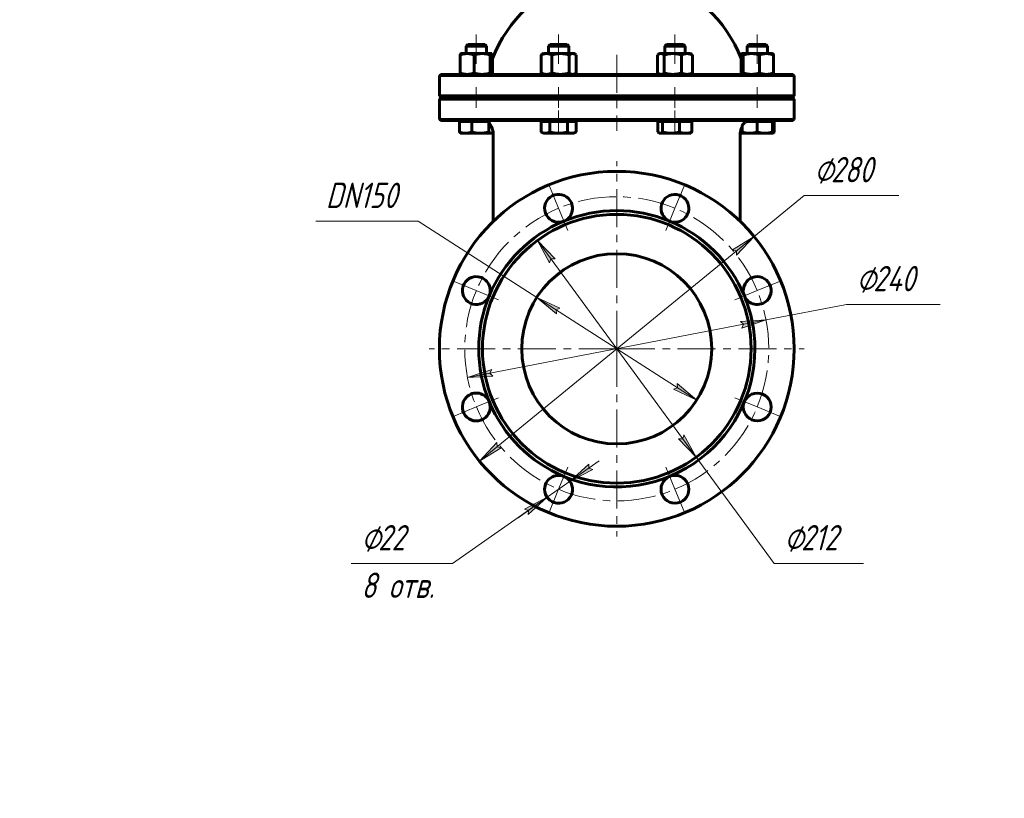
# Model space of a CAD drawing. Header units: millimetres. Extents: x 0 to 594, y 0 to 420.
# Tile 7 of 9: x 276 to 470, y 80 to 234. Entities that reach past the tile are written whole.
import ezdxf

# ---------------------------------------------------------------- set-up
doc = ezdxf.new("R2010")
doc.units = ezdxf.units.MM
for name, pattern in [('K5LT_AXLED', [12, 7.5, -1.5, 1.5, -1.5]), ('K5LT_BASIC', [0]), ('K5LT_THIN', [0])]:
    doc.linetypes.add(name, pattern=pattern)
doc.layers.add('Системный слой', color=7, linetype='Continuous')
doc.layers.add('Системный слой (1)', color=7, linetype='Continuous', true_color=0x6c6c6c)
doc.styles.add('KDIMTEXTSTYLE', font='txt', dxfattribs={"width": 0.96, "oblique": 15, "height": 5})
doc.styles.add('KTEXTSTYLE', font='txt', dxfattribs={"width": 0.96, "height": 5})
doc.dimstyles.new('KDIMSTYLE (0.25)', dxfattribs={"dimtxt": 5, "dimasz": 1, "dimexe": 2, "dimexo": 0, "dimgap": 1, "dimtad": 1, "dimlfac": 4, "dimtxsty": 'KDIMTEXTSTYLE', "dimsah": 1, "dimcen": 0, "dimdle": 1, "dimadec": 0, "dimazin": 0, "dimtfac": 0.667, "dimtmove": 0, "dimatfit": 3, "dimfxl": 1, "dimtvp": 1, "dimtolj": 1, "dimtzin": 0, "dimarcsym": 0})

# ---------------------------------------------------------------- blocks, each defined once
blk = doc.blocks.new('U51')
at = {"layer": 'Системный слой (1)', "color": 143, "linetype": 'K5LT_BASIC', "lineweight": 60, "true_color": 0x33acca}
for start, end in [(106.6015, 159.0486), (20.9328, 73.3985)]:
    blk.add_arc((393.97, 216.47), 26.25, start, end, dxfattribs=at)
blk = doc.blocks.new('U53')
at = {"layer": 'Системный слой (1)', "color": 143, "linetype": 'K5LT_BASIC', "lineweight": 60, "true_color": 0x33acca}
for start, end in [(23.894, 31.9369), (0, 23.894)]:
    blk.add_arc((367.09, 211.11), 2.5, start, end, dxfattribs=at)
blk = doc.blocks.new('U56')
at = {"layer": 'Системный слой (1)', "color": 143, "linetype": 'K5LT_BASIC', "lineweight": 60, "true_color": 0x33acca}
for p, q in [((402.08, 226.61), (402.01, 226.57)), ((402.14, 226.65), (402.08, 226.61)), ((402.2, 226.69), (402.14, 226.65)), ((402.36, 226.77), (402.2, 226.69)), ((402.52, 226.82), (402.36, 226.77)), ((402.67, 226.83), (402.52, 226.82))]:
    blk.add_line(p, q, dxfattribs=at)
blk = doc.blocks.new('U57')
at = {"layer": 'Системный слой (1)', "color": 143, "linetype": 'K5LT_BASIC', "lineweight": 60, "true_color": 0x33acca}
for p, q in [((424.71, 222.75), (424.76, 222.8)), ((424.71, 222.75), (424.71, 222.75)), ((424.76, 222.8), (424.82, 222.88)), ((424.82, 222.88), (424.88, 223))]:
    blk.add_line(p, q, dxfattribs=at)
blk = doc.blocks.new('U58')
at = {"layer": 'Системный слой (1)', "color": 143, "linetype": 'K5LT_BASIC', "lineweight": 60, "true_color": 0x33acca}
for p, q in [((402.01, 223), (402.08, 222.95)), ((402.08, 222.95), (402.14, 222.91)), ((402.14, 222.91), (402.2, 222.88)), ((402.2, 222.88), (402.36, 222.8)), ((402.36, 222.8), (402.52, 222.75)), ((402.52, 222.75), (402.67, 222.73))]:
    blk.add_line(p, q, dxfattribs=at)
blk = doc.blocks.new('U60')
at = {"layer": 'Системный слой (1)', "color": 143, "linetype": 'K5LT_BASIC', "lineweight": 60, "true_color": 0x33acca}
for p, q in [((424.76, 226.77), (424.71, 226.82)), ((424.71, 226.82), (424.71, 226.82)), ((424.82, 226.69), (424.76, 226.77)), ((424.88, 226.57), (424.82, 226.69))]:
    blk.add_line(p, q, dxfattribs=at)
blk = doc.blocks.new('U63')
at = {"layer": 'Системный слой (1)', "color": 143, "linetype": 'K5LT_BASIC', "lineweight": 60, "true_color": 0x33acca}
for p, q in [((402.1, 211.38), (402.18, 211.29)), ((402.18, 211.29), (402.26, 211.22)), ((402.26, 211.22), (402.34, 211.17)), ((402.34, 211.17), (402.41, 211.14)), ((402.41, 211.14), (402.48, 211.12)), ((402.48, 211.12), (402.55, 211.11))]:
    blk.add_line(p, q, dxfattribs=at)
blk = doc.blocks.new('U64')
at = {"layer": 'Системный слой (1)', "color": 143, "linetype": 'K5LT_BASIC', "lineweight": 60, "true_color": 0x33acca}
for p, q in [((369.15, 211.11), (369.22, 211.12)), ((369.22, 211.12), (369.29, 211.14)), ((369.29, 211.14), (369.35, 211.17)), ((369.35, 211.17), (369.43, 211.22)), ((369.43, 211.22), (369.5, 211.28)), ((369.5, 211.28), (369.58, 211.36))]:
    blk.add_line(p, q, dxfattribs=at)
blk = doc.blocks.new('U66')
at = {"layer": 'Системный слой (1)', "color": 143, "linetype": 'K5LT_BASIC', "lineweight": 60, "true_color": 0x33acca}
for p, q in [((421.68, 228.61), (419.99, 228.61)), ((423.38, 228.61), (421.68, 228.61))]:
    blk.add_line(p, q, dxfattribs=at)
blk = doc.blocks.new('U67')
at = {"layer": 'Системный слой (1)', "color": 143, "linetype": 'K5LT_BASIC', "lineweight": 60, "true_color": 0x33acca}
for p, q in [((369.24, 226.83), (369.22, 226.83)), ((369.26, 226.83), (369.24, 226.83)), ((369.28, 226.82), (369.26, 226.83)), ((369.33, 226.77), (369.28, 226.82)), ((369.39, 226.69), (369.33, 226.77)), ((369.45, 226.57), (369.39, 226.69))]:
    blk.add_line(p, q, dxfattribs=at)
blk = doc.blocks.new('U68')
at = {"layer": 'Системный слой (1)', "color": 143, "linetype": 'K5LT_BASIC', "lineweight": 60, "true_color": 0x33acca}
for p, q in [((404.25, 228.61), (403.75, 228.61)), ((407.14, 228.61), (404.25, 228.61))]:
    blk.add_line(p, q, dxfattribs=at)
blk = doc.blocks.new('U69')
at = {"layer": 'Системный слой (1)', "color": 143, "linetype": 'K5LT_BASIC', "lineweight": 60, "true_color": 0x33acca}
for p, q in [((418.35, 211.37), (418.46, 211.33)), ((418.46, 211.33), (418.57, 211.29)), ((418.57, 211.29), (418.68, 211.25))]:
    blk.add_line(p, q, dxfattribs=at)
blk = doc.blocks.new('U70')
at = {"layer": 'Системный слой (1)', "color": 143, "linetype": 'K5LT_BASIC', "lineweight": 60, "true_color": 0x33acca}
for p, q in [((369.22, 222.73), (369.24, 222.74)), ((369.24, 222.74), (369.26, 222.74)), ((369.26, 222.74), (369.28, 222.75)), ((369.28, 222.75), (369.33, 222.8)), ((369.33, 222.8), (369.39, 222.88)), ((369.39, 222.88), (369.45, 223))]:
    blk.add_line(p, q, dxfattribs=at)
blk = doc.blocks.new('U71')
at = {"layer": 'Системный слой (1)', "color": 143, "linetype": 'K5LT_BASIC', "lineweight": 60, "true_color": 0x33acca}
for p, q in [((419.68, 213.44), (419.61, 213.41)), ((419.94, 213.54), (419.68, 213.44)), ((420.23, 213.6), (419.94, 213.54)), ((420.45, 213.61), (420.23, 213.6))]:
    blk.add_line(p, q, dxfattribs=at)
blk = doc.blocks.new('U73')
at = {"layer": 'Системный слой (1)', "color": 143, "linetype": 'K5LT_BASIC', "lineweight": 60, "true_color": 0x33acca}
for p, q in [((385.41, 226.82), (385.26, 226.83)), ((385.57, 226.77), (385.41, 226.82)), ((385.73, 226.69), (385.57, 226.77)), ((385.79, 226.65), (385.73, 226.69)), ((385.86, 226.61), (385.79, 226.65)), ((385.92, 226.57), (385.86, 226.61))]:
    blk.add_line(p, q, dxfattribs=at)
blk = doc.blocks.new('U74')
at = {"layer": 'Системный слой (1)', "color": 143, "linetype": 'K5LT_BASIC', "lineweight": 60, "true_color": 0x33acca}
for p, q in [((418.48, 223), (418.54, 222.88)), ((418.54, 222.88), (418.6, 222.8)), ((418.6, 222.8), (418.66, 222.75)), ((418.66, 222.75), (418.67, 222.74)), ((418.67, 222.74), (418.69, 222.74)), ((418.69, 222.74), (418.71, 222.73))]:
    blk.add_line(p, q, dxfattribs=at)
blk = doc.blocks.new('U75')
at = {"layer": 'Системный слой (1)', "color": 143, "linetype": 'K5LT_BASIC', "lineweight": 60, "true_color": 0x33acca}
for p, q in [((424.68, 211.12), (424.72, 211.14)), ((424.72, 211.14), (424.75, 211.15)), ((424.75, 211.15), (424.79, 211.17)), ((424.79, 211.17), (424.86, 211.22)), ((424.86, 211.22), (424.94, 211.29)), ((424.94, 211.29), (425.03, 211.38))]:
    blk.add_line(p, q, dxfattribs=at)
blk = doc.blocks.new('U76')
at = {"layer": 'Системный слой (1)', "color": 143, "linetype": 'K5LT_BASIC', "lineweight": 60, "true_color": 0x33acca}
for p, q in [((367.79, 213.58), (367.48, 213.61)), ((368.07, 213.52), (367.79, 213.58)), ((368.32, 213.41), (368.07, 213.52))]:
    blk.add_line(p, q, dxfattribs=at)
blk = doc.blocks.new('U77')
at = {"layer": 'Системный слой (1)', "color": 143, "linetype": 'K5LT_BASIC', "lineweight": 60, "true_color": 0x33acca}
for p, q in [((385.26, 222.73), (385.41, 222.75)), ((385.41, 222.75), (385.57, 222.8)), ((385.57, 222.8), (385.73, 222.88)), ((385.73, 222.88), (385.79, 222.91)), ((385.79, 222.91), (385.86, 222.96)), ((385.86, 222.96), (385.92, 223))]:
    blk.add_line(p, q, dxfattribs=at)
blk = doc.blocks.new('U78')
at = {"layer": 'Системный слой (1)', "color": 143, "linetype": 'K5LT_BASIC', "lineweight": 60, "true_color": 0x33acca}
for p, q in [((418.54, 226.69), (418.48, 226.57)), ((418.6, 226.77), (418.54, 226.69)), ((418.66, 226.82), (418.6, 226.77)), ((418.67, 226.83), (418.66, 226.82)), ((418.69, 226.83), (418.67, 226.83)), ((418.71, 226.83), (418.69, 226.83))]:
    blk.add_line(p, q, dxfattribs=at)
blk = doc.blocks.new('U80')
at = {"layer": 'Системный слой (1)', "color": 30, "linetype": 'K5LT_AXLED', "lineweight": 18, "true_color": 0xff8000}
for q in [(393.97, 205.61), (356.97, 168.61), (430.97, 168.61), (393.97, 131.61)]:
    blk.add_line((393.97, 168.61), q, dxfattribs=at)
blk = doc.blocks.new('U82')
at = {"layer": 'Системный слой (1)', "color": 30, "linetype": 'K5LT_AXLED', "lineweight": 18, "true_color": 0xff8000}
for p, q in [((382.48, 196.32), (380.67, 200.71)), ((405.45, 196.32), (407.26, 200.71)), ((384.3, 191.94), (382.48, 196.32)), ((403.63, 191.94), (405.45, 196.32)), ((366.25, 180.09), (361.86, 181.91)), ((421.68, 180.09), (426.07, 181.91)), ((370.64, 178.27), (366.25, 180.09)), ((417.29, 178.27), (421.68, 180.09)), ((370.64, 158.95), (366.25, 157.13)), ((417.29, 158.95), (421.68, 157.13)), ((366.25, 157.13), (361.86, 155.31)), ((421.68, 157.13), (426.07, 155.31)), ((384.3, 145.28), (382.48, 140.89)), ((403.63, 145.28), (405.45, 140.89)), ((382.48, 140.89), (380.67, 136.5)), ((405.45, 140.89), (407.26, 136.5))]:
    blk.add_line(p, q, dxfattribs=at)
for start, end in [(67.5, 112.5), (112.5, 157.5), (22.5, 67.5), (157.5, 202.5), (337.5, 22.5), (202.5, 247.5), (292.5, 337.5), (247.5, 292.5)]:
    blk.add_arc((393.97, 168.61), 30, start, end, dxfattribs=at)
blk = doc.blocks.new('D3')
at = {"layer": 'Системный слой (1)'}
for points in [[(417.6, 187.1), (421.05, 190.77), (416.77, 188.12), (417.57, 187.92)], [(366.88, 146.44), (371.16, 149.1), (370.36, 149.29), (370.33, 150.12)]]:
    blk.add_hatch(color=7, dxfattribs=at).paths.add_polyline_path(points)
at = {"layer": 'Системный слой (1)', "color": 7, "linetype": 'K5LT_THIN', "lineweight": 18, "true_color": 0xffffff}
for p, q in [((421.05, 190.77), (430.94, 198.87)), ((430.94, 198.87), (449.6, 198.87)), ((366.88, 146.44), (421.05, 190.77)), ((416.77, 188.12), (421.05, 190.77)), ((421.05, 190.77), (417.6, 187.1)), ((417.57, 187.92), (416.77, 188.12)), ((417.6, 187.1), (417.57, 187.92)), ((366.88, 146.44), (370.33, 150.12)), ((370.33, 150.12), (370.36, 149.29)), ((371.16, 149.1), (366.88, 146.44)), ((370.36, 149.29), (371.16, 149.1))]:
    blk.add_line(p, q, dxfattribs=at)
blk.add_wipeout([(432.94, 199.87), (432.94, 207.25), (447.01, 207.25), (447.01, 199.87)]).dxf.layer = 'Системный слой (1)'
at = {"layer": 'Системный слой (1)', "color": 7, "char_height": 5, "attachment_point": 1, "style": 'KTEXTSTYLE'}
for s, insert in [('\\fArial|b0|c204|p34;\\H5.0;\\W1.000;\\Q15;\\fGOST Type AU|b0|i0|c204|p34;\\Q15;\\W0.960;⌀', (432.94, 206.45)), ('\\fArial|b0|c204|p34;\\H5.0;\\W1.000;\\Q15;\\fGOST Type AU|b0|i0|c204|p34;\\Q15;\\W0.960;280', (436.25, 206.45))]:
    blk.add_mtext(s, dxfattribs=dict(at, insert=insert))
blk = doc.blocks.new('KDIMARROW_01')
at = {"layer": 'Системный слой'}
blk.add_hatch(color=0, dxfattribs=at).paths.add_polyline_path([(-5, -0.66), (0, 0), (-5, 0.66), (-4.5, 0)])
at = {"layer": 'Системный слой', "color": 0, "linetype": 'K5LT_THIN', "lineweight": 18}
for p, q in [((-4.5, 0), (-5, 0.66)), ((-5, 0.66), (0, 0)), ((0, 0), (-5, -0.66)), ((-5, -0.66), (-4.5, 0))]:
    blk.add_line(p, q, dxfattribs=at)
at = {"layer": 'Системный слой (1)', "color": 0, "linetype": 'K5LT_THIN', "lineweight": 18}
blk.add_line((183, 168.61), (182.75, 168.61), dxfattribs=at)
blk = doc.blocks.new('D4')
at = {"layer": 'Системный слой (1)'}
for points in [[(418.64, 172.7), (423.42, 174.3), (418.39, 174), (419, 173.44)], [(369.54, 163.22), (368.93, 163.77), (369.29, 164.51), (364.51, 162.92)]]:
    blk.add_hatch(color=7, dxfattribs=at).paths.add_polyline_path(points)
at = {"layer": 'Системный слой (1)', "color": 7, "linetype": 'K5LT_THIN', "lineweight": 18, "true_color": 0xffffff}
for p, q in [((423.42, 174.3), (439.27, 177.36)), ((439.27, 177.36), (457.79, 177.36)), ((364.51, 162.92), (423.42, 174.3)), ((418.39, 174), (423.42, 174.3)), ((419, 173.44), (418.39, 174)), ((423.42, 174.3), (418.64, 172.7)), ((418.64, 172.7), (419, 173.44)), ((364.51, 162.92), (369.29, 164.51)), ((369.54, 163.22), (364.51, 162.92)), ((369.29, 164.51), (368.93, 163.77)), ((368.93, 163.77), (369.54, 163.22))]:
    blk.add_line(p, q, dxfattribs=at)
blk.add_wipeout([(441.27, 178.36), (441.27, 185.74), (455.21, 185.74), (455.21, 178.36)]).dxf.layer = 'Системный слой (1)'
at = {"layer": 'Системный слой (1)', "color": 7, "char_height": 5, "attachment_point": 1, "style": 'KTEXTSTYLE'}
for s, insert in [('\\fArial|b0|c204|p34;\\H5.0;\\W1.000;\\Q15;\\fGOST Type AU|b0|i0|c204|p34;\\Q15;\\W0.960;⌀', (441.27, 184.95)), ('\\fArial|b0|c204|p34;\\H5.0;\\W1.000;\\Q15;\\fGOST Type AU|b0|i0|c204|p34;\\Q15;\\W0.960;240', (444.58, 184.95))]:
    blk.add_mtext(s, dxfattribs=dict(at, insert=insert))
blk = doc.blocks.new('D5')
at = {"layer": 'Системный слой (1)'}
for points in [[(381.78, 186.33), (378.29, 189.98), (380.72, 185.55), (380.95, 186.35)], [(409.64, 147.24), (407.21, 151.66), (406.98, 150.87), (406.15, 150.88)]]:
    blk.add_hatch(color=7, dxfattribs=at).paths.add_polyline_path(points)
at = {"layer": 'Системный слой (1)', "color": 7, "linetype": 'K5LT_THIN', "lineweight": 18, "true_color": 0xffffff}
for p, q in [((378.29, 189.98), (381.78, 186.33)), ((380.72, 185.55), (378.29, 189.98)), ((378.29, 189.98), (409.64, 147.24)), ((380.95, 186.35), (380.72, 185.55)), ((381.78, 186.33), (380.95, 186.35)), ((406.98, 150.87), (407.21, 151.66)), ((407.21, 151.66), (409.64, 147.24)), ((409.64, 147.24), (406.15, 150.88)), ((406.15, 150.88), (406.98, 150.87)), ((409.64, 147.24), (425.03, 126.26)), ((425.03, 126.26), (442.62, 126.26))]:
    blk.add_line(p, q, dxfattribs=at)
blk.add_wipeout([(427.03, 127.26), (427.03, 134.65), (440.08, 134.65), (440.08, 127.26)]).dxf.layer = 'Системный слой (1)'
at = {"layer": 'Системный слой (1)', "color": 7, "char_height": 5, "attachment_point": 1, "style": 'KTEXTSTYLE'}
for s, insert in [('\\fArial|b0|c204|p34;\\H5.0;\\W1.000;\\Q15;\\fGOST Type AU|b0|i0|c204|p34;\\Q15;\\W0.960;⌀', (427.03, 133.85)), ('\\fArial|b0|c204|p34;\\H5.0;\\W1.000;\\Q15;\\fGOST Type AU|b0|i0|c204|p34;\\Q15;\\W0.960;212', (430.34, 133.85))]:
    blk.add_mtext(s, dxfattribs=dict(at, insert=insert))
blk = doc.blocks.new('D6')
at = {"layer": 'Системный слой (1)'}
for points in [[(382.75, 176.6), (378.19, 178.75), (382.04, 175.49), (381.98, 176.31)], [(409.74, 158.47), (405.89, 161.73), (405.95, 160.9), (405.18, 160.62)]]:
    blk.add_hatch(color=7, dxfattribs=at).paths.add_polyline_path(points)
at = {"layer": 'Системный слой (1)', "color": 7, "linetype": 'K5LT_THIN', "lineweight": 18, "true_color": 0xffffff}
for p, q in [((354.79, 193.78), (334.55, 193.78)), ((378.19, 178.75), (354.79, 193.78)), ((378.19, 178.75), (382.75, 176.6)), ((382.04, 175.49), (378.19, 178.75)), ((409.74, 158.47), (378.19, 178.75)), ((382.75, 176.6), (381.98, 176.31)), ((381.98, 176.31), (382.04, 175.49)), ((405.95, 160.9), (405.89, 161.73)), ((405.89, 161.73), (409.74, 158.47)), ((405.18, 160.62), (405.95, 160.9)), ((409.74, 158.47), (405.18, 160.62))]:
    blk.add_line(p, q, dxfattribs=at)
blk.add_wipeout([(336.55, 194.78), (336.55, 202.17), (352.14, 202.17), (352.14, 194.78)]).dxf.layer = 'Системный слой (1)'
at = {"layer": 'Системный слой (1)', "color": 7, "insert": (336.55, 201.37), "char_height": 5, "attachment_point": 1, "style": 'KTEXTSTYLE'}
blk.add_mtext('\\fArial|b0|c204|p34;\\H5.0;\\W1.000;\\Q15;\\fGOST Type AU|b0|i0|c204|p34;\\Q15;\\W0.960;DN150', dxfattribs=at)
blk = doc.blocks.new('D7')
at = {"layer": 'Системный слой (1)'}
for points in [[(384.74, 142.47), (389.21, 144.79), (388.43, 145.05), (388.46, 145.87)], [(376.51, 135.91), (380.23, 139.32), (375.76, 136.99), (376.54, 136.74)]]:
    blk.add_hatch(color=7, dxfattribs=at).paths.add_polyline_path(points)
at = {"layer": 'Системный слой (1)', "color": 7, "linetype": 'K5LT_THIN', "lineweight": 18, "true_color": 0xffffff}
for p, q in [((384.74, 142.47), (390.47, 146.48)), ((388.46, 145.87), (384.74, 142.47)), ((388.43, 145.05), (388.46, 145.87)), ((384.74, 142.47), (389.21, 144.79)), ((389.21, 144.79), (388.43, 145.05)), ((384.74, 142.47), (380.23, 139.32)), ((380.23, 139.32), (361.57, 126.26)), ((380.23, 139.32), (374.5, 135.3)), ((380.23, 139.32), (375.76, 136.99)), ((376.51, 135.91), (380.23, 139.32)), ((375.76, 136.99), (376.54, 136.74)), ((376.54, 136.74), (376.51, 135.91))]:
    blk.add_line(p, q, dxfattribs=at)
blk.add_wipeout([(343.56, 117.88), (343.56, 134.65), (358.93, 134.65), (358.93, 117.88)]).dxf.layer = 'Системный слой (1)'
blk.add_line((361.57, 126.26), (341.56, 126.26), dxfattribs=at)
at = {"layer": 'Системный слой (1)', "color": 7, "char_height": 5, "attachment_point": 1, "style": 'KTEXTSTYLE'}
for s, insert in [('\\fArial|b0|c204|p34;\\H5.0;\\W1.000;\\Q15;\\fGOST Type AU|b0|i0|c204|p34;\\Q15;\\W0.960;⌀', (343.56, 133.85)), ('\\fArial|b0|c204|p34;\\H5.0;\\W1.000;\\Q15;\\fGOST Type AU|b0|i0|c204|p34;\\Q15;\\W0.960;22', (346.87, 133.85)), ('\\fArial|b0|c204|p34;\\H5.0;\\W1.000;\\Q15;\\fGOST Type AU|b0|i0|c204|p34;\\Q15;\\W0.960;8 отв.', (343.56, 124.47))]:
    blk.add_mtext(s, dxfattribs=dict(at, insert=insert))

msp = doc.modelspace()

# ---------------------------------------------------------------- linework, layer by layer
at = {"layer": 'Системный слой (1)', "color": 30, "linetype": 'K5LT_AXLED', "lineweight": 18, "true_color": 0xff8000}
for p, q in [((366.249, 230.6084), (366.249, 224.8334)), ((382.4849, 230.6084), (382.4849, 224.8334)), ((405.4459, 230.6084), (405.4459, 224.8334)), ((421.6817, 230.6084), (421.6817, 224.8334)), ((393.9654, 226.5893), (393.9654, 211.6084)), ((366.249, 220.2334), (366.249, 216.1084)), ((382.4849, 220.2334), (382.4849, 216.1084)), ((405.4459, 220.2334), (405.4459, 216.1084)), ((421.6817, 220.2334), (421.6817, 216.1084)), ((382.4849, 215.6084), (382.4849, 211.4084)), ((405.4459, 215.6084), (405.4459, 211.4084))]:
    msp.add_line(p, q, dxfattribs=at)
at = {"layer": 'Системный слой (1)', "color": 143, "linetype": 'K5LT_BASIC', "lineweight": 60, "true_color": 0x33acca}
for p, q in [((364.5557, 228.6084), (364.249, 228.3016)), ((364.249, 226.8334), (364.249, 228.3016)), ((364.249, 228.3016), (367.6632, 228.3016)), ((367.9422, 228.6084), (364.5557, 228.6084)), ((367.6632, 228.3016), (368.249, 228.3016)), ((367.9422, 228.6084), (368.249, 228.3016)), ((368.249, 226.8334), (368.249, 228.3016)), ((380.7916, 228.6084), (380.4849, 228.3016)), ((380.4849, 226.8334), (380.4849, 228.3016)), ((380.4849, 228.3016), (384.4849, 228.3016)), ((384.1781, 228.6084), (380.7916, 228.6084)), ((384.1781, 228.6084), (384.4849, 228.3016)), ((384.4849, 226.8334), (384.4849, 228.3016)), ((403.7526, 228.6084), (403.4459, 228.3016)), ((403.4459, 226.8334), (403.4459, 228.3016)), ((403.4459, 228.3016), (404.0316, 228.3016)), ((404.0316, 228.3016), (407.4459, 228.3016)), ((407.1391, 228.6084), (407.4459, 228.3016)), ((407.4459, 226.8334), (407.4459, 228.3016)), ((419.9885, 228.6084), (419.6817, 228.3016)), ((419.6817, 228.3016), (421.6817, 228.3016)), ((419.6817, 226.8334), (419.6817, 228.3016)), ((421.6817, 228.3016), (423.6817, 228.3016)), ((423.375, 228.6084), (423.6817, 228.3016)), ((423.6817, 226.8334), (423.6817, 228.3016)), ((363.047, 226.5654), (363.047, 223.0013)), ((363.249, 226.8334), (363.2226, 226.8182)), ((363.249, 226.8334), (364.42, 226.8334)), ((364.42, 226.8334), (367.3938, 226.8334)), ((365.7929, 226.5654), (365.7929, 223.0013)), ((367.3938, 226.8334), (369.2229, 226.8334)), ((368.9948, 226.5654), (368.9948, 223.0013)), ((369.2229, 226.8334), (369.249, 226.8334)), ((369.249, 226.8334), (369.2753, 226.8182)), ((369.4509, 226.5654), (369.4509, 223.0013)), ((379.0499, 226.5654), (379.0499, 223.0013)), ((379.4849, 226.8334), (379.2361, 226.6898)), ((379.4849, 226.8334), (380.1027, 226.8334)), ((380.1027, 226.8334), (382.873, 226.8334)), ((381.1555, 226.5654), (381.1555, 223.0013)), ((382.873, 226.8334), (385.2552, 226.8334)), ((384.5905, 226.5654), (384.5905, 223.0013)), ((385.2552, 226.8334), (385.4849, 226.8334)), ((385.4849, 226.8334), (385.7336, 226.6898)), ((385.9198, 226.5654), (385.9198, 223.0013)), ((402.0119, 226.5654), (402.0119, 223.0013)), ((402.4459, 226.8334), (402.2002, 226.6916)), ((402.4459, 226.8334), (402.6729, 226.8334)), ((402.6729, 226.8334), (405.0509, 226.8334)), ((403.3339, 226.5654), (403.3339, 223.0013)), ((405.0509, 226.8334), (407.8238, 226.8334)), ((406.7678, 226.5654), (406.7678, 223.0013)), ((407.8238, 226.8334), (408.4459, 226.8334)), ((408.4459, 226.8334), (408.6915, 226.6916)), ((408.8798, 226.5654), (408.8798, 223.0013)), ((418.4834, 226.5668), (418.4798, 226.5654)), ((418.4798, 226.5654), (418.4798, 225.8579)), ((418.4829, 226.5654), (418.4829, 223.0013)), ((418.6563, 226.8187), (418.6554, 226.8182)), ((418.6817, 226.8334), (418.6563, 226.8187)), ((418.6817, 226.8334), (418.707, 226.8334)), ((418.707, 226.8334), (420.5305, 226.8334)), ((418.9311, 226.5654), (418.9311, 223.0013)), ((420.5305, 226.8334), (423.5053, 226.8334)), ((422.13, 226.5654), (422.13, 223.0013)), ((423.5053, 226.8334), (424.6817, 226.8334)), ((424.6817, 226.8334), (424.7072, 226.8187)), ((424.7072, 226.8187), (424.7081, 226.8182)), ((424.8806, 226.5654), (424.8806, 223.0013)), ((424.8837, 226.5654), (424.8837, 223.0013)), ((359.2154, 222.7334), (358.9654, 222.4834)), ((358.9654, 222.4834), (428.9654, 222.4834)), ((358.9654, 218.4834), (358.9654, 222.4834)), ((428.7154, 222.7334), (359.2154, 222.7334)), ((363.249, 222.7334), (363.2226, 222.7486)), ((369.249, 222.7334), (369.2753, 222.7486)), ((379.4849, 222.7334), (379.2361, 222.877)), ((385.4849, 222.7334), (385.7336, 222.877)), ((402.4459, 222.7334), (402.2002, 222.8752)), ((408.4459, 222.7334), (408.6915, 222.8752)), ((418.6817, 222.7334), (418.6563, 222.7481)), ((424.6817, 222.7334), (424.7072, 222.7481)), ((424.7072, 222.7481), (424.7081, 222.7486)), ((428.7154, 222.7334), (428.9654, 222.4834)), ((428.9654, 218.4834), (428.9654, 222.4834)), ((359.2154, 218.2334), (358.9654, 218.4834)), ((428.9654, 218.4834), (358.9654, 218.4834)), ((359.2154, 218.1084), (358.9654, 217.8584)), ((358.9654, 213.8584), (358.9654, 217.8584)), ((358.9654, 217.8584), (428.9654, 217.8584)), ((359.2154, 218.2334), (428.7154, 218.2334)), ((428.7154, 218.1084), (359.2154, 218.1084)), ((364.249, 218.1084), (364.249, 218.2334)), ((368.249, 218.1084), (368.249, 218.2334)), ((368.9654, 218.1084), (368.9654, 218.2334)), ((380.4849, 218.1084), (380.4849, 218.2334)), ((384.4849, 218.1084), (384.4849, 218.2334)), ((403.4459, 218.1084), (403.4459, 218.2334)), ((407.4459, 218.1084), (407.4459, 218.2334)), ((418.9654, 218.1084), (418.9654, 218.2334)), ((419.6817, 218.1084), (419.6817, 218.2334)), ((423.6817, 218.1084), (423.6817, 218.2334)), ((428.7154, 218.2334), (428.9654, 218.4834)), ((428.7154, 218.1084), (428.9654, 217.8584)), ((428.9654, 213.8584), (428.9654, 217.8584)), ((359.2154, 213.6084), (358.9654, 213.8584)), ((428.9654, 213.8584), (358.9654, 213.8584)), ((428.7154, 213.6084), (428.9654, 213.8584)), ((359.2154, 213.6084), (428.7154, 213.6084)), ((362.9029, 213.4084), (364.1277, 213.4084)), ((362.9029, 213.4084), (362.9029, 211.3763)), ((363.249, 213.4084), (363.249, 213.6084)), ((364.1277, 213.4084), (365.3524, 213.4084)), ((365.3524, 213.4084), (367.0254, 213.4084)), ((365.3524, 213.4084), (365.3524, 211.3763)), ((367.0254, 213.4084), (368.4465, 213.4084)), ((368.6985, 213.2799), (368.6985, 211.3763)), ((379.0208, 213.4084), (379.0208, 211.3763)), ((379.0208, 213.4084), (379.8868, 213.4084)), ((379.4849, 213.4084), (379.4849, 213.6084)), ((379.8868, 213.4084), (380.7528, 213.4084)), ((380.7528, 213.4084), (380.7528, 211.3763)), ((380.7528, 213.4084), (382.4849, 213.4084)), ((382.4849, 213.4084), (384.2169, 213.4084)), ((384.2169, 213.4084), (384.2169, 211.3763)), ((384.2169, 213.4084), (385.0829, 213.4084)), ((385.0829, 213.4084), (385.949, 213.4084)), ((385.4849, 213.4084), (385.4849, 213.6084)), ((385.949, 213.4084), (385.949, 211.3763)), ((402.0998, 213.4084), (402.5481, 213.4084)), ((402.0998, 213.4084), (402.0998, 211.3763)), ((402.4459, 213.4084), (402.4459, 213.6084)), ((402.5481, 213.4084), (402.9964, 213.4084)), ((402.9964, 213.4084), (404.6694, 213.4084)), ((402.9964, 213.4084), (402.9964, 211.3763)), ((404.6694, 213.4084), (406.3424, 213.4084)), ((406.3424, 213.4084), (407.5672, 213.4084)), ((406.3424, 213.4084), (406.3424, 211.3763)), ((407.5672, 213.4084), (408.7919, 213.4084)), ((408.4459, 213.4084), (408.4459, 213.6084)), ((408.7919, 213.4084), (408.7919, 211.3763)), ((418.6817, 212.6178), (418.6817, 211.3763)), ((419.5815, 213.4084), (420.1817, 213.4084)), ((420.1817, 213.4084), (421.6817, 213.4084)), ((421.6817, 213.4084), (423.1817, 213.4084)), ((421.6817, 213.4084), (421.6817, 211.3763)), ((423.1817, 213.4084), (424.6817, 213.4084)), ((424.6817, 213.4084), (424.6817, 213.6084)), ((424.6817, 213.4084), (425.0278, 213.4084)), ((424.6817, 213.4084), (424.6817, 211.3763)), ((425.0278, 213.4084), (425.0278, 211.3763)), ((363.249, 211.1084), (363.1431, 211.1695)), ((364.1277, 211.1084), (363.249, 211.1084)), ((367.0254, 211.1084), (364.1277, 211.1084)), ((369.1467, 211.1084), (367.0254, 211.1084)), ((369.249, 211.1084), (369.1467, 211.1084)), ((369.249, 211.1084), (369.3548, 211.1695)), ((369.5904, 209.386), (369.5904, 211.1084)), ((379.4849, 211.1084), (379.0208, 211.3763)), ((379.8868, 211.1084), (379.4849, 211.1084)), ((382.4849, 211.1084), (379.8868, 211.1084)), ((385.0829, 211.1084), (382.4849, 211.1084)), ((385.4849, 211.1084), (385.0829, 211.1084)), ((385.4849, 211.1084), (385.949, 211.3763)), ((402.4459, 211.1084), (402.34, 211.1695)), ((402.5481, 211.1084), (402.4459, 211.1084)), ((404.6694, 211.1084), (402.5481, 211.1084)), ((407.5672, 211.1084), (404.6694, 211.1084)), ((408.4459, 211.1084), (407.5672, 211.1084)), ((408.4459, 211.1084), (408.5517, 211.1695)), ((418.3404, 211.1084), (418.3404, 209.386)), ((418.6817, 211.1084), (418.5759, 211.1695)), ((418.6817, 211.1084), (418.6817, 211.3763)), ((420.1817, 211.1084), (418.6817, 211.1084)), ((423.1817, 211.1084), (420.1817, 211.1084)), ((424.6817, 211.1084), (423.1817, 211.1084)), ((424.6817, 211.3763), (424.6817, 211.1084)), ((424.6817, 211.1084), (424.7876, 211.1695)), ((369.5904, 193.7253), (369.5904, 209.386)), ((418.3404, 209.386), (418.3404, 193.7253))]:
    msp.add_line(p, q, dxfattribs=at)
for centre, radius in [((393.9654, 168.6084), 35), ((393.9654, 168.6084), 26.5), ((393.9654, 168.6084), 18.75), ((421.6817, 157.1279), 2.75), ((405.4459, 140.892), 2.75)]:
    msp.add_circle(centre, radius, dxfattribs=at)
for centre, radius, start, end in [((420.8404, 211.1084), 2.5, 149.757647, 180), ((382.4849, 196.3248), 2.75, 45, 292.5), ((382.4849, 196.3248), 2.75, 292.5, 45), ((405.4459, 196.3248), 2.75, 0, 247.5), ((405.4459, 196.3248), 2.75, 247.5, 0), ((393.9654, 168.6084), 27.25, 67.5, 112.5), ((393.9654, 168.6084), 27.25, 112.5, 157.5), ((393.9654, 168.6084), 27.25, 22.5, 67.5), ((366.249, 180.0889), 2.75, 90, 337.5), ((366.249, 180.0889), 2.75, 337.5, 90), ((421.6817, 180.0889), 2.75, 315, 202.5), ((393.9654, 168.6084), 27.25, 157.5, 202.5), ((393.9654, 168.6084), 27.25, 0, 22.5), ((421.6817, 180.0889), 2.75, 202.5, 315), ((393.9654, 168.6084), 27.25, 247.5, 0), ((366.249, 157.1279), 2.75, 22.5, 135), ((366.249, 157.1279), 2.75, 135, 22.5), ((393.9654, 168.6084), 27.25, 202.5, 247.5), ((382.4849, 140.892), 2.75, 67.5, 180), ((382.4849, 140.892), 2.75, 180, 67.5)]:
    msp.add_arc(centre, radius, start, end, dxfattribs=at)
for points, weights in [([(364.42, 226.8334), (363.7828, 226.8334), (363.047, 226.5654)], [1, 1.0379548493, 1]), ([(363.047, 226.5654), (363.1408, 226.7709), (363.2226, 226.8182)], [1, 1.0288493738, 1.01384209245]), ([(365.7929, 226.5654), (365.0571, 226.8334), (364.42, 226.8334)], [1, 1.0379548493, 1]), ([(367.3938, 226.8334), (366.6508, 226.8334), (365.7929, 226.5654)], [1, 1.0379548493, 1]), ([(368.9948, 226.5654), (368.1369, 226.8334), (367.3938, 226.8334)], [1, 1.0379548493, 1]), ([(369.2229, 226.8334), (369.117, 226.8334), (368.9948, 226.5654)], [1, 1.0379548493, 1]), ([(380.1027, 226.8334), (379.6141, 226.8334), (379.0499, 226.5654)], [1, 1.0379548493, 1]), ([(379.0499, 226.5654), (379.146, 226.6377), (379.2361, 226.6898)], [1, 1.00996587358, 1.01469823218]), ([(381.1555, 226.5654), (380.5913, 226.8334), (380.1027, 226.8334)], [1, 1.0379548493, 1]), ([(382.873, 226.8334), (382.0759, 226.8334), (381.1555, 226.5654)], [1, 1.0379548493, 1]), ([(384.5905, 226.5654), (383.6701, 226.8334), (382.873, 226.8334)], [1, 1.0379548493, 1]), ([(385.2552, 226.8334), (384.9467, 226.8334), (384.5905, 226.5654)], [1, 1.0379548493, 1]), ([(403.3339, 226.5654), (402.9797, 226.8334), (402.6729, 226.8334)], [1, 1.0379548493, 1]), ([(405.0509, 226.8334), (404.254, 226.8334), (403.3339, 226.5654)], [1, 1.0379548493, 1]), ([(406.7678, 226.5654), (405.8477, 226.8334), (405.0509, 226.8334)], [1, 1.0379548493, 1]), ([(407.8238, 226.8334), (407.3337, 226.8334), (406.7678, 226.5654)], [1, 1.0379548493, 1]), ([(408.8798, 226.5654), (408.3139, 226.8334), (407.8238, 226.8334)], [1, 1.0379548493, 1]), ([(408.6915, 226.6916), (408.7826, 226.639), (408.8798, 226.5654)], [1.01485986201, 1.01013769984, 1]), ([(418.4798, 226.5654), (418.5735, 226.7709), (418.6554, 226.8182)], [1, 1.0288493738, 1.01384209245]), ([(418.9311, 226.5654), (418.811, 226.8334), (418.707, 226.8334)], [1, 1.0379548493, 1]), ([(420.5305, 226.8334), (419.7882, 226.8334), (418.9311, 226.5654)], [1, 1.0379548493, 1]), ([(422.13, 226.5654), (421.2728, 226.8334), (420.5305, 226.8334)], [1, 1.0379548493, 1]), ([(423.5053, 226.8334), (422.867, 226.8334), (422.13, 226.5654)], [1, 1.0379548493, 1]), ([(424.8806, 226.5654), (424.1436, 226.8334), (423.5053, 226.8334)], [1, 1.0379548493, 1]), ([(424.7072, 226.8187), (424.788, 226.772), (424.8806, 226.5654)], [1.01367419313, 1.02900945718, 1]), ([(363.047, 223.0013), (363.7828, 222.7334), (364.42, 222.7334)], [1, 1.0379548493, 1]), ([(363.2226, 222.7486), (363.1408, 222.7959), (363.047, 223.0013)], [1.01384195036, 1.02884951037, 1]), ([(364.42, 222.7334), (365.0571, 222.7334), (365.7929, 223.0013)], [1, 1.0379548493, 1]), ([(365.7929, 223.0013), (366.6508, 222.7334), (367.3938, 222.7334)], [1, 1.0379548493, 1]), ([(367.3938, 222.7334), (368.1369, 222.7334), (368.9948, 223.0013)], [1, 1.0379548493, 1]), ([(368.9948, 223.0013), (369.117, 222.7334), (369.2229, 222.7334)], [1, 1.0379548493, 1]), ([(379.2361, 222.877), (379.146, 222.929), (379.0499, 223.0013)], [1.01469819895, 1.00996583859, 1]), ([(379.0499, 223.0013), (379.6141, 222.7334), (380.1027, 222.7334)], [1, 1.0379548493, 1]), ([(380.1027, 222.7334), (380.5913, 222.7334), (381.1555, 223.0013)], [1, 1.0379548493, 1]), ([(381.1555, 223.0013), (382.0759, 222.7334), (382.873, 222.7334)], [1, 1.0379548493, 1]), ([(382.873, 222.7334), (383.6701, 222.7334), (384.5905, 223.0013)], [1, 1.0379548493, 1]), ([(384.5905, 223.0013), (384.9467, 222.7334), (385.2552, 222.7334)], [1, 1.0379548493, 1]), ([(402.6729, 222.7334), (402.9797, 222.7334), (403.3339, 223.0013)], [1, 1.0379548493, 1]), ([(403.3339, 223.0013), (404.254, 222.7334), (405.0509, 222.7334)], [1, 1.0379548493, 1]), ([(405.0509, 222.7334), (405.8477, 222.7334), (406.7678, 223.0013)], [1, 1.0379548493, 1]), ([(406.7678, 223.0013), (407.3337, 222.7334), (407.8238, 222.7334)], [1, 1.0379548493, 1]), ([(407.8238, 222.7334), (408.3139, 222.7334), (408.8798, 223.0013)], [1, 1.0379548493, 1]), ([(408.8798, 223.0013), (408.7826, 222.9278), (408.6915, 222.8752)], [1, 1.01013772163, 1.01485988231]), ([(418.707, 222.7334), (418.811, 222.7334), (418.9311, 223.0013)], [1, 1.0379548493, 1]), ([(418.9311, 223.0013), (419.7882, 222.7334), (420.5305, 222.7334)], [1, 1.0379548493, 1]), ([(420.5305, 222.7334), (421.2728, 222.7334), (422.13, 223.0013)], [1, 1.0379548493, 1]), ([(422.13, 223.0013), (422.867, 222.7334), (423.5053, 222.7334)], [1, 1.0379548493, 1]), ([(423.5053, 222.7334), (424.1436, 222.7334), (424.8806, 223.0013)], [1, 1.0379548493, 1]), ([(424.8806, 223.0013), (424.788, 222.7948), (424.7072, 222.7481)], [1, 1.02900932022, 1.01367433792]), ([(363.1431, 211.1695), (363.0296, 211.235), (362.9029, 211.3763)], [1.01895291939, 1.01965936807, 1]), ([(362.9029, 211.3763), (363.5592, 211.1084), (364.1277, 211.1084)], [1, 1.0379548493, 1]), ([(364.1277, 211.1084), (364.6961, 211.1084), (365.3524, 211.3763)], [1, 1.0379548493, 1]), ([(365.3524, 211.3763), (366.249, 211.1084), (367.0254, 211.1084)], [1, 1.0379548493, 1]), ([(367.0254, 211.1084), (367.8019, 211.1084), (368.6985, 211.3763)], [1, 1.0379548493, 1]), ([(368.6985, 211.3763), (368.9387, 211.1084), (369.1467, 211.1084)], [1, 1.0379548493, 1]), ([(379.0208, 211.3763), (379.4849, 211.1084), (379.8868, 211.1084)], [1, 1.0379548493, 1]), ([(379.8868, 211.1084), (380.2887, 211.1084), (380.7528, 211.3763)], [1, 1.0379548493, 1]), ([(380.7528, 211.3763), (381.681, 211.1084), (382.4849, 211.1084)], [1, 1.0379548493, 1]), ([(382.4849, 211.1084), (383.2887, 211.1084), (384.2169, 211.3763)], [1, 1.0379548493, 1]), ([(384.2169, 211.3763), (384.681, 211.1084), (385.0829, 211.1084)], [1, 1.0379548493, 1]), ([(385.0829, 211.1084), (385.4849, 211.1084), (385.949, 211.3763)], [1, 1.0379548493, 1]), ([(402.5481, 211.1084), (402.7561, 211.1084), (402.9964, 211.3763)], [1, 1.0379548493, 1]), ([(402.9964, 211.3763), (403.8929, 211.1084), (404.6694, 211.1084)], [1, 1.0379548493, 1]), ([(404.6694, 211.1084), (405.4459, 211.1084), (406.3424, 211.3763)], [1, 1.0379548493, 1]), ([(406.3424, 211.3763), (406.9988, 211.1084), (407.5672, 211.1084)], [1, 1.0379548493, 1]), ([(407.5672, 211.1084), (408.1356, 211.1084), (408.7919, 211.3763)], [1, 1.0379548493, 1]), ([(408.7919, 211.3763), (408.6653, 211.235), (408.5517, 211.1695)], [1, 1.01965937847, 1.01895291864]), ([(418.6817, 211.3763), (419.4856, 211.1084), (420.1817, 211.1084)], [1, 1.0379548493, 1]), ([(420.1817, 211.1084), (420.8779, 211.1084), (421.6817, 211.3763)], [1, 1.0379548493, 1]), ([(421.6817, 211.3763), (422.4856, 211.1084), (423.1817, 211.1084)], [1, 1.0379548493, 1]), ([(423.1817, 211.1084), (423.8779, 211.1084), (424.6817, 211.3763)], [1, 1.0379548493, 1])]:
    msp.add_rational_spline(points, weights, degree=2, dxfattribs=at)
msp.add_open_spline([(368.4465, 213.4084), (368.5329, 213.3705), (368.6169, 213.3277), (368.6985, 213.2799)], degree=3, dxfattribs=at)
for points, knots in [([(368.6985, 213.2799), (368.7379, 213.2276), (368.7911, 213.15), (368.8563, 213.0459), (368.9102, 212.9567), (368.9499, 212.8879), (368.9769, 212.8403)], [0, 0, 0, 0, 2.9114403, 3.96433702, 4.92701533, 7, 7, 7, 7]), ([(369.2111, 212.4311), (369.1983, 212.4506), (369.1769, 212.4862), (369.1431, 212.5443), (369.1052, 212.6111), (369.0598, 212.6925), (369.0156, 212.7717), (368.9881, 212.8205), (368.9769, 212.8403)], [0, 0, 0, 0, 1.44016955, 2.44668867, 3.88749188, 5.82204869, 7.70358448, 9, 9, 9, 9]), ([(369.3745, 212.1202), (369.3547, 212.1648), (369.3337, 212.2089), (369.2916, 212.291), (369.2699, 212.3287), (369.2464, 212.3715), (369.2437, 212.376), (369.2311, 212.3974), (369.221, 212.4141), (369.2111, 212.4311)], [0, 0, 0, 0, 2.27934719, 2.27934719, 4.31287042, 4.31287042, 4.55869439, 4.55869439, 5.47290109, 5.47290109, 5.47290109, 5.47290109]), ([(418.6816, 212.3679), (418.6747, 212.3546), (418.6677, 212.3423), (418.6514, 212.3132), (418.6422, 212.2962), (418.6242, 212.2622), (418.6154, 212.245), (418.5982, 212.2106), (418.5898, 212.1932), (418.5816, 212.1758)], [2.03717619, 2.03717619, 2.03717619, 2.03717619, 3.21923713, 3.21923713, 4.8288557, 4.8288557, 6.43847427, 6.43847427, 8.04688846, 8.04688846, 8.04688846, 8.04688846]), ([(418.6817, 212.6178), (418.7036, 212.6503), (418.7399, 212.7014), (418.8151, 212.7992), (418.9033, 212.9023), (419.0292, 213.03), (419.1708, 213.1532), (419.3572, 213.2883), (419.4979, 213.3681), (419.5815, 213.4084)], [0, 0, 0, 0, 0.93555928, 1.50215762, 2.97173407, 4.22843439, 5.89557772, 7.62148826, 10, 10, 10, 10]), ([(418.5759, 211.1695), (418.5508, 211.184), (418.5029, 211.2162), (418.4284, 211.2794), (418.3788, 211.3293), (418.3528, 211.3575)], [0, 0, 0, 0, 2.15051226, 4.01349173, 6, 6, 6, 6])]:
    msp.add_open_spline(points, degree=3, knots=knots, dxfattribs=at)

# ---------------------------------------------------------------- block references
at = {"layer": 'Системный слой (1)'}
for name in ['U51', 'U68', 'U66', 'U67', 'U73', 'U56', 'U78', 'U60', 'U70', 'U77', 'U58', 'U74', 'U57', 'U76', 'U53', 'U71', 'U64', 'U63', 'U69', 'U75', 'U80', 'U82']:
    msp.add_blockref(name, (0, 0), dxfattribs=at)

# ---------------------------------------------------------------- next in the draw order: dimensions: what is measured, and where the dimension line sits
at = {"layer": 'Системный слой (1)', "color": 7}
dim = msp.add_diameter_dim_2p(p1=(285.6153, 79.9503), p2=(502.3154, 257.2665), dimstyle='KDIMSTYLE (0.25)', override={"dimtih": 1, "dimtoh": 1, "dimpost": '\\fGOST Type AU|b0|c204|p34;\\H5.0;\\W0.960;\\Q15;<>', "dimblk1": 'KDIMARROW_01', "dimblk2": 'KDIMARROW_01', "dimclrt": 7, "dimtol": 1, "dimtp": 0, "dimtm": 0, "dimtdec": 5, "dimtmove": 1, "dimatfit": 2, "dimtolj": 1}, dxfattribs=at)
dim.commit()
dim.dimension.update_dxf_attribs({"geometry": 'D3', "text_midpoint": (432.9429, 198.8654), "dimtype": 163})

# ---------------------------------------------------------------- next in the draw order: dimensions: what is measured, and where the dimension line sits
dim = msp.add_diameter_dim_2p(p1=(276.1423, 145.8546), p2=(511.7884, 191.3621), dimstyle='KDIMSTYLE (0.25)', override={"dimtih": 1, "dimtoh": 1, "dimpost": '\\fGOST Type AU|b0|c204|p34;\\H5.0;\\W0.960;\\Q15;<>', "dimblk1": 'KDIMARROW_01', "dimblk2": 'KDIMARROW_01', "dimclrt": 7, "dimtol": 1, "dimtp": 0, "dimtm": 0, "dimtdec": 5, "dimtmove": 1, "dimatfit": 2, "dimtolj": 1}, dxfattribs=at)
dim.commit()
dim.dimension.update_dxf_attribs({"geometry": 'D4', "text_midpoint": (441.2745, 177.3584), "dimtype": 163})

# ---------------------------------------------------------------- next in the draw order: dimensions: what is measured, and where the dimension line sits
dim = msp.add_diameter_dim_2p(p1=(331.2685, 254.0783), p2=(456.6623, 83.1385), dimstyle='KDIMSTYLE (0.25)', override={"dimtih": 1, "dimtoh": 1, "dimpost": '\\fGOST Type AU|b0|c204|p34;\\H5.0;\\W0.960;\\Q15;<>', "dimblk1": 'KDIMARROW_01', "dimblk2": 'KDIMARROW_01', "dimclrt": 7, "dimtol": 1, "dimtp": 0, "dimtm": 0, "dimtdec": 5, "dimtmove": 1, "dimatfit": 2, "dimtolj": 1}, dxfattribs=at)
dim.commit()
dim.dimension.update_dxf_attribs({"geometry": 'D5', "text_midpoint": (427.0278, 126.2633), "dimtype": 163})

# ---------------------------------------------------------------- next in the draw order: dimensions: what is measured, and where the dimension line sits
dim = msp.add_diameter_dim_2p(p1=(457.059, 128.0597), p2=(330.8717, 209.157), dimstyle='KDIMSTYLE (0.25)', override={"dimtih": 1, "dimtoh": 1, "dimpost": '\\fGOST Type AU|b0|c204|p34;\\H5.0;\\W0.960;\\Q15;<>', "dimblk1": 'KDIMARROW_01', "dimblk2": 'KDIMARROW_01', "dimclrt": 7, "dimtol": 1, "dimtp": 0, "dimtm": 0, "dimtdec": 5, "dimtmove": 1, "dimatfit": 2, "dimtolj": 1}, dxfattribs=at)
dim.commit()
dim.dimension.update_dxf_attribs({"geometry": 'D6', "text_midpoint": (352.792, 193.7841), "dimtype": 163})

# ---------------------------------------------------------------- next in the draw order: dimensions: what is measured, and where the dimension line sits
dim = msp.add_diameter_dim_2p(p1=(391.4988, 147.1967), p2=(373.4709, 134.5873), dimstyle='KDIMSTYLE (0.25)', override={"dimtih": 1, "dimtoh": 1, "dimpost": '\\fGOST Type AU|b0|c204|p34;\\H5.0;\\W0.960;\\Q15;<>\\X\\fGOST Type AU|b0|c204|p34;\\H5.0;\\W0.960;\\Q15;\\fGOST Type AU|b0|i0|c204|p34;\\Q15;8 отв.', "dimblk1": 'KDIMARROW_01', "dimblk2": 'KDIMARROW_01', "dimclrt": 7, "dimtol": 1, "dimtp": 0, "dimtm": 0, "dimtdec": 5, "dimtmove": 1, "dimatfit": 2, "dimtolj": 1}, dxfattribs=at)
dim.commit()
dim.dimension.update_dxf_attribs({"geometry": 'D7', "text_midpoint": (359.57, 126.2633)})

doc.saveas('drawing.dxf')
